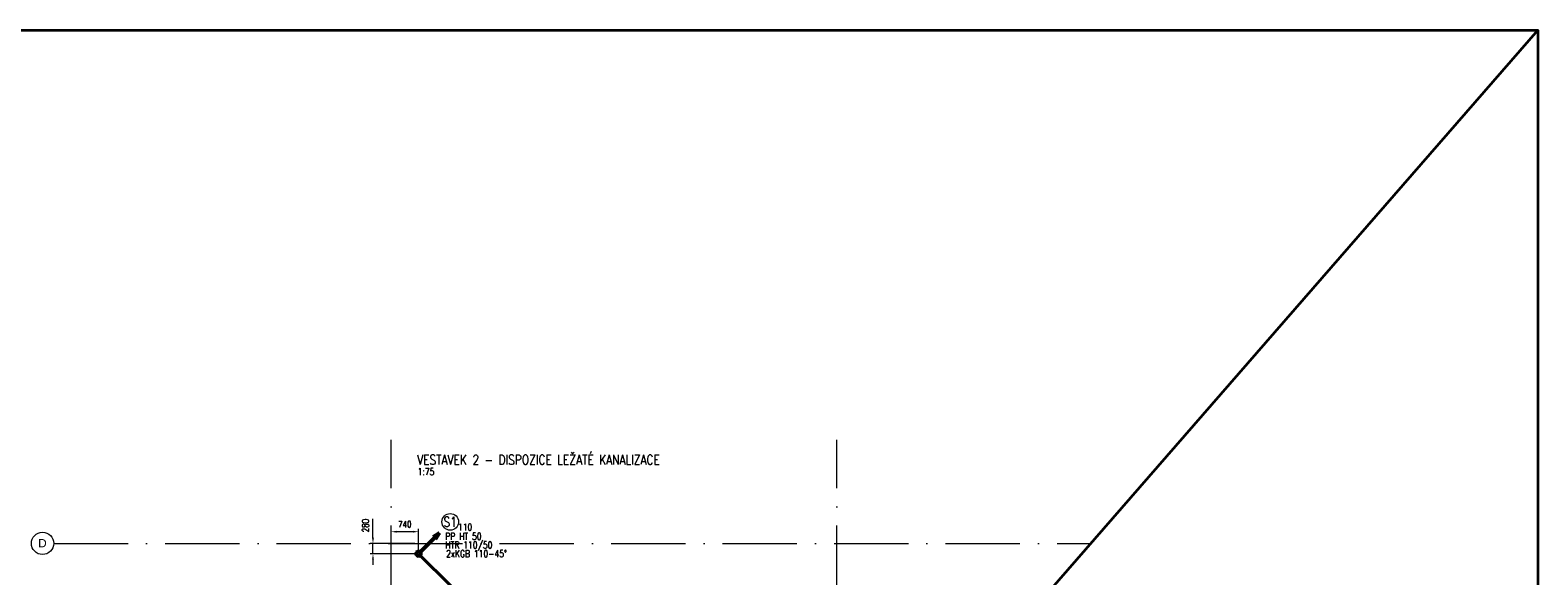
# Model space of a CAD drawing. Header units: millimetres. Extents: x -34728 to 839610, y -480656 to 464976.
# Tile 8 of 69: x 114675 to 155249, y -74773 to -60085. Entities that reach past the tile are written whole.
import ezdxf
from ezdxf.enums import TextEntityAlignment as Align

# ---------------------------------------------------------------- set-up
doc = ezdxf.new("R2010")
doc.units = ezdxf.units.MM
doc.linetypes.add('ČERCHOVANÁ', pattern=[25.4, 12.7, -6.35, 0, -6.35])
doc.linetypes.add('Čerchovaná 20mm', pattern=[3000, 2000, -500, 0, -500])
doc.layers.get('0').update_dxf_attribs({"color": 9})
doc.layers.get('Defpoints').update_dxf_attribs({"color": 140})
for name, color, linetype, lineweight in [('05_ŠRAFY', 253, 'Continuous', 9), ('06_KÓTY', 9, 'Continuous', 9), ('CA_OSY', 9, 'ČERCHOVANÁ', 9), ('CA_TEXT35', 9, 'Continuous', 9), ('CKBUBLINY', 6, 'Continuous', 18), ('PL_KANAL', 240, 'Continuous', 40), ('PL_Z-stoupacky2', 2, 'Continuous', 50), ('TEXT25', 3, 'Continuous', 25), ('TEXT35', 1, 'Continuous', 35)]:
    doc.layers.add(name, color=color, linetype=linetype, lineweight=lineweight)
doc.styles.add('Arial_1', font='arial.ttf', dxfattribs={"height": 450})
doc.styles.add('ROMANS', font='romans', dxfattribs={"width": 0.8})
doc.dimstyles.new('T-50_(3.5)', dxfattribs={"dimscale": 50, "dimtxt": 3.5, "dimasz": 3, "dimexe": 1.5, "dimexo": 2, "dimgap": 0, "dimtad": 0, "dimdec": 1, "dimrnd": 1, "dimtxsty": 'ROMANS', "dimcen": 3, "dimclrd": 256, "dimclre": 256, "dimclrt": 256, "dimadec": 1, "dimazin": 2, "dimtfac": 0.714286, "dimtdec": 1, "dimtmove": 0, "dimatfit": 3, "dimldrblk": 'DOTSMALL', "dimfxl": 1, "dimtvp": 1.142857, "dimtolj": 1, "dimlwd": -1, "dimlwe": -1, "dimarcsym": 0})

# ---------------------------------------------------------------- blocks, each defined once
blk = doc.blocks.new('A$C1F353BCB')
at = {"layer": 'PL_Z-stoupacky2', "linetype": 'ByBlock', "ltscale": 10}
for p, q in [((-44, -44), (-567, -567)), ((-461, -390), (-567, -567)), ((-567, -567), (-390, -461))]:
    blk.add_line(p, q, dxfattribs=at)
blk.add_circle((0, 0), 62.5, dxfattribs=at)
blk = doc.blocks.new('*D332')
at = {"layer": '06_KÓTY', "transparency": 16777216}
for p, q in [((124387, -74080), (124387, -73510)), ((124977, -73585), (124537, -73585)), ((125127, -74080), (125127, -73510))]:
    blk.add_line(p, q, dxfattribs=at)
at = {"layer": '06_KÓTY', "lineweight": 35, "transparency": 16777216}
for points in [[(124537, -73560), (124537, -73610), (124387, -73585)], [(124977, -73560), (124977, -73610), (125127, -73585)]]:
    blk.add_solid(points, dxfattribs=at)
at = {"layer": 'Defpoints', "color": 0, "lineweight": 35, "transparency": 16777216}
for p in [(124387, -73585), (124387, -74180), (125127, -74180)]:
    blk.add_point(p, dxfattribs=at)
at = {"layer": '06_KÓTY', "transparency": 16777216, "insert": (124757, -73385), "char_height": 175, "attachment_point": 5, "style": 'ROMANS'}
blk.add_mtext('\\A1;740', dxfattribs=at)
blk = doc.blocks.new('_DotSmall')
at = {"color": 0, "linetype": 'ByBlock', "const_width": 0.5}
blk.add_lwpolyline([(-0.0625, 0, 1), (0.0625, 0, 1)], format="xyb", close=True, dxfattribs=at)
blk = doc.blocks.new('*D333')
at = {"layer": '06_KÓTY', "transparency": 16777216}
for p, q in [((123901, -73750), (123901, -73240)), ((125027, -73900), (123826, -73900)), ((125027, -74180), (123826, -74180)), ((123901, -74180), (123901, -73900)), ((123901, -74330), (123901, -74480))]:
    blk.add_line(p, q, dxfattribs=at)
at = {"layer": '06_KÓTY', "lineweight": 35, "transparency": 16777216}
for points in [[(123876, -73750), (123926, -73750), (123901, -73900)], [(123876, -74330), (123926, -74330), (123901, -74180)]]:
    blk.add_solid(points, dxfattribs=at)
at = {"layer": 'Defpoints', "color": 0, "lineweight": 35, "transparency": 16777216}
for p in [(123901, -73900), (125127, -73900), (125127, -74180)]:
    blk.add_point(p, dxfattribs=at)
at = {"layer": '06_KÓTY', "transparency": 16777216, "insert": (123701, -73420), "char_height": 175, "attachment_point": 5, "rotation": 90, "style": 'ROMANS'}
blk.add_mtext('\\A1;280', dxfattribs=at)
blk = doc.blocks.new('Osnova - Bublina osnovy 12mm-4850-ZÁKLADY HALY _ DPS')
at = {"layer": 'CA_TEXT35'}
blk.add_circle((0, 0), 6, dxfattribs=at)
blk = doc.blocks.new('A$C658d4861')
at = {"layer": 'CA_OSY', "linetype": 'Čerchovaná 20mm'}
for p, q in [((0, -2518), (0, 28785)), ((12000, -2518), (12000, 28785)), ((-9078, 26000), (18822, 26000))]:
    blk.add_line(p, q, dxfattribs=at)
at = {"layer": 'CA_TEXT35', "xscale": 49.99999999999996, "yscale": 49.99999999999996, "zscale": 49.99999999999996, "rotation": 270}
blk.add_blockref('Osnova - Bublina osnovy 12mm-4850-ZÁKLADY HALY _ DPS', (-9378, 26000), dxfattribs=at)
at = {"layer": 'CA_TEXT35', "insert": (-9495, 26118), "char_height": 225, "width": 276.58, "attachment_point": 1, "style": 'Arial_1', "bg_fill": 3, "box_fill_scale": 1.25, "bg_fill_color": 256, "bg_fill_true_color": 13158600, "bg_fill_transparency": 0}
blk.add_mtext('\\fArial|b0|i0|c238|p34|;D', dxfattribs=at)

msp = doc.modelspace()

# ---------------------------------------------------------------- linework, layer by layer
at = {"color": 220, "lineweight": 35}
msp.add_lwpolyline([(94337.91, -60085.49), (155248.54, -60085.49), (155248.54, -130007.11), (94337.91, -130007.11)], close=True, dxfattribs=at)
at = {"layer": 'CKBUBLINY', "color": 5, "ltscale": 10, "transparency": 33554687}
msp.add_circle((125981.02, -73320.28), 225, dxfattribs=at)
at = {"layer": 'PL_KANAL'}
msp.add_line((125126.86, -74179.69), (126001.86, -75054.69), dxfattribs=at)

# ---------------------------------------------------------------- block references
at = {"layer": '05_ŠRAFY', "color": 200, "ltscale": 0.15, "rotation": 180}
msp.add_blockref('A$C1F353BCB', (125126.86, -74179.69), dxfattribs=at)

# ---------------------------------------------------------------- texts
at = {"layer": 'TEXT25', "style": 'ROMANS', "width": 0.8}
msp.add_text('1:75', height=187.5, dxfattribs=at).set_placement((125102.42, -72063.89))
at = {"layer": 'TEXT25', "color": 2, "transparency": 33554687, "style": 'ROMANS', "width": 0.8}
msp.add_text('110', height=187.5, dxfattribs=at).set_placement((126187.16, -73556.31))
at = {"layer": 'TEXT25', "transparency": 33554687, "style": 'ROMANS', "width": 0.8}
for s, p in [('PP HT 50', (126334.12, -73805.29)), ('HTR 110/50', (126481.48, -74037.58)), ('2xKGB 110-45%%D ', (126737.82, -74266.09))]:
    msp.add_text(s, height=187.5, dxfattribs=at).set_placement(p, align=Align.CENTER)
at = {"layer": 'TEXT35', "color": 4, "style": 'ROMANS', "width": 0.8}
msp.add_text('VESTAVEK 2 - DISPOZICE LEŽATÉ KANALIZACE ', height=262.5, dxfattribs=at).set_placement((125089.58, -71780.65))
at = {"layer": 'TEXT35', "transparency": 33554687, "style": 'ROMANS', "width": 0.8}
msp.add_text('S1', height=262.5, dxfattribs=at).set_placement((125981.02, -73320.28), align=Align.MIDDLE)

# ---------------------------------------------------------------- dimensions: what is measured, and where the dimension line sits
at = {"layer": '06_KÓTY'}
for p2, distance, picture, middle in [((125126.86, -73899.82), 1225.38, '*D333', (123701.49, -73419.82)), ((124386.86, -74179.69), -594.77, '*D332', (124756.86, -73384.92))]:
    dim = msp.add_aligned_dim(p1=(125126.86, -74179.69), p2=p2, distance=distance, dimstyle='T-50_(3.5)', dxfattribs=at)
    dim.commit()
    dim.dimension.update_dxf_attribs({"geometry": picture, "text_midpoint": middle})

# ---------------------------------------------------------------- next in the draw order: block references
at = {"color": 220, "lineweight": 35}
msp.add_blockref('A$C658d4861', (124386.86, -99899.82), dxfattribs=at)

# ---------------------------------------------------------------- next in the draw order: linework, layer by layer
msp.add_line((155248.54, -60085.49), (94337.91, -130007.11), dxfattribs=at)

doc.saveas('drawing.dxf')
